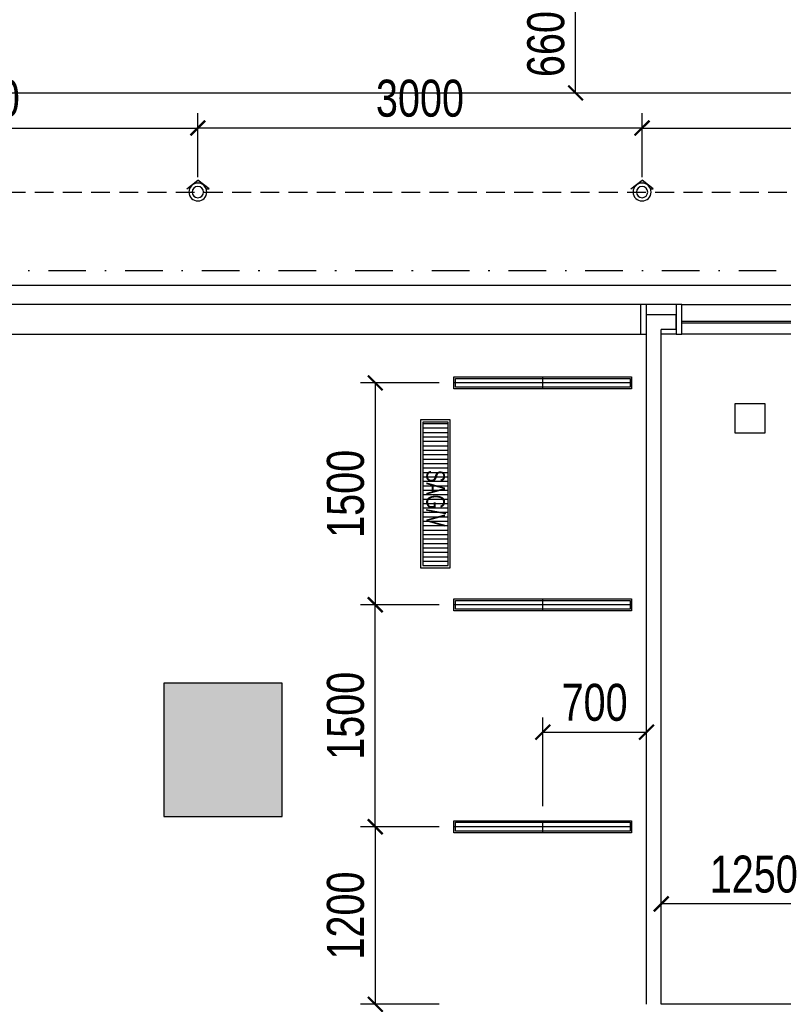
# Model space of a CAD drawing. Header units: millimetres. Extents: x -539149 to -534375, y 505028 to 505469.
# Tile 75 of 135: x -535949 to -535898, y 505230 to 505297. Entities that reach past the tile are written whole.
import ezdxf

# ---------------------------------------------------------------- set-up
doc = ezdxf.new("R2010")
doc.units = ezdxf.units.MM
doc.header["$LTSCALE"] = 10
doc.linetypes.add('DASHDOTX2', pattern=[50.8, 25.4, -12.7, 0, -12.7])
doc.linetypes.add('DASHED', pattern=[19.049999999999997, 12.7, -6.35])
doc.layers.get('Defpoints').update_dxf_attribs({"color": 8})
for name, color, linetype in [('A-建筑-原墙体', 2, 'Continuous'), ('A-建筑-新增墙体', 3, 'Continuous'), ('A-建筑-柱子、剪力墙', 251, 'Continuous'), ('B-平面-到顶家具H', 30, 'Continuous'), ('B-平面-完成面造型线', 6, 'Continuous'), ('C-顶棚-灯具', 4, 'Continuous'), ('C-顶棚-灯具尺寸', 4, 'Continuous'), ('C-顶棚-细线', 31, 'Continuous'), ('C-顶棚-造型线', 30, 'Continuous')]:
    doc.layers.add(name, color=color, linetype=linetype)
doc.styles.add('CCD_DIM', font='txt', dxfattribs={"width": 0.8})
doc.styles.add('STSL', font='txt', dxfattribs={"width": 0.8})
doc.dimstyles.new('1-1', dxfattribs={"dimscale": 0, "dimtxt": 2.5, "dimasz": 1, "dimexe": 1, "dimexo": 1, "dimgap": 0.75, "dimtad": 1, "dimdec": 0, "dimrnd": 0.004999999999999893, "dimzin": 0, "dimdsep": 46, "dimtxsty": 'CCD_DIM', "dimblk": 'ARCHTICK', "dimcen": 0.13, "dimclrd": 44, "dimclre": 44, "dimclrt": 50, "dimadec": 0, "dimazin": 0, "dimtfac": 1, "dimtdec": 0, "dimtix": 1, "dimtmove": 2, "dimatfit": 3, "dimldrblk": 'HBA_Leader_Dot', "dimfxl": 5, "dimfxlon": 1, "dimtvp": 1, "dimtolj": 1, "dimtzin": 0, "dimarcsym": 0})

# ---------------------------------------------------------------- blocks, each defined once
blk = doc.blocks.new('_FZH')
at = {"layer": 'A-建筑-原墙体'}
blk.add_lwpolyline([(-0.5, -0.5), (0.5, -0.5), (0.5, 0.5), (-0.5, 0.5)], close=True, dxfattribs=at)
at = {"layer": 'A-建筑-柱子、剪力墙'}
blk.add_solid([(-0.5, -0.5), (0.5, -0.5), (-0.5, 0.5), (0.5, 0.5)], dxfattribs=at)
blk = doc.blocks.new('A$C323A0BBE')
at = {"layer": 'C-顶棚-灯具', "color": 8}
for p, q in [((0, 600), (0, -600)), ((-40, 0), (40, 0))]:
    blk.add_line(p, q, dxfattribs=at)
at = {"layer": 'C-顶棚-灯具'}
blk.add_lwpolyline([(-40, -600), (40, -600), (40, 600), (-40, 600)], close=True, dxfattribs=at)
at = {"layer": 'C-顶棚-灯具', "color": 8}
blk.add_lwpolyline([(-30, -590), (30, -590), (30, 590), (-30, 590)], close=True, dxfattribs=at)
blk = doc.blocks.new('*E415')
at = {"layer": 'B-平面-到顶家具H'}
for p, q in [((1460.000000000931, 130.0000000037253), (3459.999999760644, 130.0000000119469)), ((3459.999999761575, -69.99999999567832), (1460, -69.9999999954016))]:
    blk.add_line(p, q, dxfattribs=at)
at = {"layer": 'B-平面-完成面造型线'}
for p, q in [((1420, 60.0000000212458), (1020, 60.00000001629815)), ((1420, 2.171145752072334e-08), (1020, 1.676380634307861e-08))]:
    blk.add_line(p, q, dxfattribs=at)
at = {"layer": 'B-平面-完成面造型线', "color": 4}
for p, q in [((1460.000000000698, 56.00000000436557), (3459.999999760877, 56.00000000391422)), ((1460.000000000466, 44.00000000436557), (3459.999999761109, 44.00000000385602))]:
    blk.add_line(p, q, dxfattribs=at)
at = {"layer": 'B-平面-完成面造型线'}
for points in [[(2.328306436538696e-10, 130.0000000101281), (40.00000000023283, 130.0000000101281), (39.99999999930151, -69.99999998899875), (-6.984919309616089e-10, -69.99999998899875)], [(1420.000000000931, 130.0000000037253), (1460.000000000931, 130.0000000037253), (1460, -69.9999999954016), (1420, -69.9999999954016)], [(3499.999999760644, 130.0000000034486), (3459.999999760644, 130.0000000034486), (3459.999999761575, -69.99999999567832), (3499.999999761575, -69.99999999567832)]]:
    blk.add_lwpolyline(points, close=True, dxfattribs=at)
for points in [[(79.99999999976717, 15.00000000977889), (80.00000000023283, 1.926673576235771e-08), (40.00000000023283, 1.926673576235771e-08), (40, 60.00000001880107), (59.99999999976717, 60.00000001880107), (59.99999999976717, 50.00000002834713), (69.99999999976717, 50.00000002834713), (69.99999999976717, 15.00000000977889), (79.99999999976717, 15.00000000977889)], [(979.9999999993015, 15.00000000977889), (979.9999999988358, 1.926673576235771e-08), (1019.999999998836, 1.926673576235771e-08), (1019.999999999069, 60.00000001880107), (999.9999999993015, 60.00000001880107), (999.9999999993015, 50.00000002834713), (989.9999999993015, 50.00000002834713), (989.9999999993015, 15.00000000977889), (979.9999999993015, 15.00000000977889)]]:
    blk.add_lwpolyline(points, dxfattribs=at)
at = {"layer": 'C-顶棚-细线'}
for p, q in [((999.9999999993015, 60.00000001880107), (59.99999999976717, 60.00000001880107)), ((979.9999999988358, 1.926673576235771e-08), (80.00000000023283, 1.926673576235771e-08))]:
    blk.add_line(p, q, dxfattribs=at)
at = {"layer": 'C-顶棚-造型线'}
for p, q in [((1420, 130.0000000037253), (39.99999999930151, 130.0000000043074)), ((1420, -69.9999999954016), (39.99999999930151, -69.99999999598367))]:
    blk.add_line(p, q, dxfattribs=at)
blk = doc.blocks.new('射灯(可调角度）')
h = blk.add_hatch(color=9)
edge = h.paths.add_edge_path()
edge.add_line((17.3170366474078, 44.08618582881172), (17.3170366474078, 58.95647106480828))
edge.add_line((17.3170366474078, 58.95647106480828), (63.32821098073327, -2.182787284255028e-11))
edge.add_line((63.32821098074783, -2.182787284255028e-11), (17.31703664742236, -58.95647106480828))
edge.add_line((17.3170366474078, -58.95647106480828), (17.3170366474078, -44.08618582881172))
edge.add_ellipse((0, -3.637978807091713e-12), major_axis=(-33.4923240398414, 33.4923240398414), ratio=0.9999999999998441, start_angle=156.4448806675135, end_angle=225.0000000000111)
edge.add_ellipse((0, 3.637978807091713e-12), major_axis=(33.4923240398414, 33.4923240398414), ratio=0.9999999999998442, start_angle=314.9999999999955, end_angle=383.5551193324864)
for p, q in [((17.3170366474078, 44.08618582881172), (17.3170366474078, 58.95647106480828)), ((17.3170366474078, 58.95647106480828), (63.32821098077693, -2.182787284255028e-11)), ((17.3170366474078, -58.95647106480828), (63.32821098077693, 0))]:
    blk.add_line(p, q)
blk.add_circle((0, 0), 47.36529889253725)
at = {"color": 8}
blk.add_circle((0, 0), 30.00000000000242, dxfattribs=at)
blk = doc.blocks.new('_ArchTick')
at = {"color": 0, "linetype": 'ByBlock', "const_width": 0.15}
blk.add_lwpolyline([(-0.5, -0.5), (0.5, 0.5)], dxfattribs=at)
blk = doc.blocks.new('*D266')
at = {"layer": 'C-顶棚-灯具尺寸', "color": 44, "lineweight": -2, "ltscale": 0.01, "transparency": 16777216}
for p, q in [((-535967.3682111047, 505286.398650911), (-535967.3682111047, 505290.7245354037)), ((-535937.3682111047, 505286.398650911), (-535937.3682111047, 505290.7245354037)), ((-535967.3682111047, 505289.7245354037), (-535937.3682111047, 505289.7245354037))]:
    blk.add_line(p, q, dxfattribs=at)
at = {"layer": 'Defpoints', "color": 0, "ltscale": 0.01, "transparency": 16777216}
for p in [(-535937.3682111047, 505289.7245354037), (-535967.3682111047, 505285.398650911), (-535937.3682111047, 505285.398650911)]:
    blk.add_point(p, dxfattribs=at)
at = {"layer": 'C-顶棚-灯具尺寸', "color": 44, "lineweight": -2, "ltscale": 0.01, "transparency": 16777216, "rotation": 180}
blk.add_blockref('_ArchTick', (-535967.3682111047, 505289.7245354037), dxfattribs=at)
at = {"layer": 'C-顶棚-灯具尺寸', "color": 44, "lineweight": -2, "ltscale": 0.01, "transparency": 16777216}
blk.add_blockref('_ArchTick', (-535937.3682111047, 505289.7245354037), dxfattribs=at)
at = {"layer": 'C-顶棚-灯具尺寸', "color": 50, "ltscale": 0.01, "transparency": 16777216, "insert": (-535952.3682111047, 505291.7245354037), "char_height": 2.499999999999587, "attachment_point": 5, "style": 'CCD_DIM'}
blk.add_mtext('\\A1;3000', dxfattribs=at)
blk = doc.blocks.new('HBA_Leader_Dot')
at = {"color": 0, "linetype": 'ByBlock'}
blk.add_line((-5, 0), (-10, 0), dxfattribs=at)
at = {"color": 0, "linetype": 'ByBlock', "const_width": 5}
blk.add_lwpolyline([(-2.5, 0, 1), (2.5, 0, 1)], format="xyb", close=True, dxfattribs=at)
blk = doc.blocks.new('*D267')
at = {"layer": 'C-顶棚-灯具尺寸', "color": 44, "lineweight": -2, "ltscale": 0.01, "transparency": 16777216}
for p, q in [((-535937.3682111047, 505286.398650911), (-535937.3682111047, 505290.7245354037)), ((-535907.3682111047, 505286.398650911), (-535907.3682111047, 505290.7245354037)), ((-535907.3682111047, 505289.7245354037), (-535937.3682111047, 505289.7245354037))]:
    blk.add_line(p, q, dxfattribs=at)
at = {"layer": 'Defpoints', "color": 0, "ltscale": 0.01, "transparency": 16777216}
for p in [(-535937.3682111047, 505289.7245354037), (-535937.3682111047, 505285.398650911), (-535907.3682111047, 505285.398650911)]:
    blk.add_point(p, dxfattribs=at)
at = {"layer": 'C-顶棚-灯具尺寸', "color": 44, "lineweight": -2, "ltscale": 0.01, "transparency": 16777216, "rotation": 180}
blk.add_blockref('_ArchTick', (-535937.3682111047, 505289.7245354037), dxfattribs=at)
at = {"layer": 'C-顶棚-灯具尺寸', "color": 44, "lineweight": -2, "ltscale": 0.01, "transparency": 16777216}
blk.add_blockref('_ArchTick', (-535907.3682111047, 505289.7245354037), dxfattribs=at)
at = {"layer": 'C-顶棚-灯具尺寸', "color": 50, "ltscale": 0.01, "transparency": 16777216, "insert": (-535922.3682111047, 505291.7245354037), "char_height": 2.499999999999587, "attachment_point": 5, "style": 'CCD_DIM'}
blk.add_mtext('\\A1;3000', dxfattribs=at)
blk = doc.blocks.new('*D268')
at = {"layer": 'C-顶棚-灯具尺寸', "color": 44, "lineweight": -2, "ltscale": 0.01, "transparency": 16777216}
for p, q in [((-535907.3682111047, 505286.398650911), (-535907.3682111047, 505290.7245354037)), ((-535877.3682111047, 505286.398650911), (-535877.3682111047, 505290.7245354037)), ((-535907.3682111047, 505289.7245354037), (-535877.3682111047, 505289.7245354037))]:
    blk.add_line(p, q, dxfattribs=at)
at = {"layer": 'Defpoints', "color": 0, "ltscale": 0.01, "transparency": 16777216}
for p in [(-535877.3682111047, 505289.7245354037), (-535907.3682111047, 505285.398650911), (-535877.3682111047, 505285.398650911)]:
    blk.add_point(p, dxfattribs=at)
at = {"layer": 'C-顶棚-灯具尺寸', "color": 44, "lineweight": -2, "ltscale": 0.01, "transparency": 16777216, "rotation": 180}
blk.add_blockref('_ArchTick', (-535907.3682111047, 505289.7245354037), dxfattribs=at)
at = {"layer": 'C-顶棚-灯具尺寸', "color": 44, "lineweight": -2, "ltscale": 0.01, "transparency": 16777216}
blk.add_blockref('_ArchTick', (-535877.3682111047, 505289.7245354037), dxfattribs=at)
at = {"layer": 'C-顶棚-灯具尺寸', "color": 50, "ltscale": 0.01, "transparency": 16777216, "insert": (-535892.3682111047, 505291.7245354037), "char_height": 2.499999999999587, "attachment_point": 5, "style": 'CCD_DIM'}
blk.add_mtext('\\A1;3000', dxfattribs=at)
blk = doc.blocks.new('*D279')
at = {"layer": 'C-顶棚-灯具尺寸', "color": 44, "lineweight": -2, "ltscale": 0.01, "transparency": 16777216}
for p, q in [((-535916.8568952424, 505298.698650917), (-535910.8568952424, 505298.698650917)), ((-535911.8568952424, 505292.0986509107), (-535911.8568952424, 505298.698650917)), ((-535916.8568952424, 505292.0986509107), (-535910.8568952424, 505292.0986509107))]:
    blk.add_line(p, q, dxfattribs=at)
at = {"layer": 'Defpoints', "color": 0, "ltscale": 0.01, "transparency": 16777216}
for p in [(-535918.1732111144, 505298.698650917), (-535911.8568952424, 505298.698650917), (-535918.1732111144, 505292.0986509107)]:
    blk.add_point(p, dxfattribs=at)
at = {"layer": 'C-顶棚-灯具尺寸', "color": 44, "lineweight": -2, "ltscale": 0.01, "transparency": 16777216}
for p, rotation in [((-535911.8568952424, 505298.698650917), 90), ((-535911.8568952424, 505292.0986509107), 270)]:
    blk.add_blockref('_ArchTick', p, dxfattribs=dict(at, rotation=rotation))
at = {"layer": 'C-顶棚-灯具尺寸', "color": 50, "ltscale": 0.01, "transparency": 16777216, "insert": (-535913.8568952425, 505295.3986509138), "char_height": 2.499999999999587, "attachment_point": 5, "rotation": 90, "style": 'CCD_DIM'}
blk.add_mtext('\\A1;660', dxfattribs=at)
blk = doc.blocks.new('*D293')
at = {"layer": 'C-顶棚-灯具尺寸', "color": 44, "lineweight": -2, "ltscale": 0.01, "transparency": 16777216}
for p, q in [((-535906.073211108, 505234.4988398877), (-535906.073211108, 505238.2828519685)), ((-535893.573211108, 505234.4988398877), (-535893.573211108, 505238.2828519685)), ((-535893.573211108, 505237.2828519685), (-535906.073211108, 505237.2828519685))]:
    blk.add_line(p, q, dxfattribs=at)
at = {"layer": 'Defpoints', "color": 0, "ltscale": 0.01, "transparency": 16777216}
for p in [(-535906.073211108, 505237.2828519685), (-535906.073211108, 505233.4988398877), (-535893.573211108, 505233.4988398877)]:
    blk.add_point(p, dxfattribs=at)
at = {"layer": 'C-顶棚-灯具尺寸', "color": 44, "lineweight": -2, "ltscale": 0.01, "transparency": 16777216, "rotation": 180}
blk.add_blockref('_ArchTick', (-535906.073211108, 505237.2828519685), dxfattribs=at)
at = {"layer": 'C-顶棚-灯具尺寸', "color": 44, "lineweight": -2, "ltscale": 0.01, "transparency": 16777216}
blk.add_blockref('_ArchTick', (-535893.573211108, 505237.2828519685), dxfattribs=at)
at = {"layer": 'C-顶棚-灯具尺寸', "color": 50, "ltscale": 0.01, "transparency": 16777216, "insert": (-535899.823211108, 505239.2828519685), "char_height": 2.499999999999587, "attachment_point": 5, "style": 'CCD_DIM'}
blk.add_mtext('\\A1;1250', dxfattribs=at)
blk = doc.blocks.new('*D337')
at = {"layer": 'C-顶棚-灯具尺寸', "color": 44, "lineweight": -2, "ltscale": 0.01, "transparency": 16777216}
for p, q in [((-535921.0732290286, 505257.4986101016), (-535926.3858300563, 505257.4986101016)), ((-535925.3858300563, 505242.4986101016), (-535925.3858300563, 505257.4986101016)), ((-535921.0732290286, 505242.4986101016), (-535926.3858300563, 505242.4986101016))]:
    blk.add_line(p, q, dxfattribs=at)
at = {"layer": 'Defpoints', "color": 0, "ltscale": 0.01, "transparency": 16777216}
for p in [(-535925.3858300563, 505257.4986101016), (-535920.0732290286, 505257.4986101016), (-535920.0732290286, 505242.4986101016)]:
    blk.add_point(p, dxfattribs=at)
at = {"layer": 'C-顶棚-灯具尺寸', "color": 44, "lineweight": -2, "ltscale": 0.01, "transparency": 16777216}
for p, rotation in [((-535925.3858300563, 505257.4986101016), 90), ((-535925.3858300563, 505242.4986101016), 270)]:
    blk.add_blockref('_ArchTick', p, dxfattribs=dict(at, rotation=rotation))
at = {"layer": 'C-顶棚-灯具尺寸', "color": 50, "ltscale": 0.01, "transparency": 16777216, "insert": (-535927.3858300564, 505249.9986101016), "char_height": 2.499999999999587, "attachment_point": 5, "rotation": 90, "style": 'CCD_DIM'}
blk.add_mtext('\\A1;1500', dxfattribs=at)
blk = doc.blocks.new('*D338')
at = {"layer": 'C-顶棚-灯具尺寸', "color": 44, "lineweight": -2, "ltscale": 0.01, "transparency": 16777216}
for p, q in [((-535921.0732290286, 505272.4986101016), (-535926.3858300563, 505272.4986101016)), ((-535925.3858300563, 505272.4986101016), (-535925.3858300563, 505257.4986101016)), ((-535921.0732290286, 505257.4986101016), (-535926.3858300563, 505257.4986101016))]:
    blk.add_line(p, q, dxfattribs=at)
at = {"layer": 'Defpoints', "color": 0, "ltscale": 0.01, "transparency": 16777216}
for p in [(-535920.0732290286, 505272.4986101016), (-535925.3858300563, 505257.4986101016), (-535920.0732290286, 505257.4986101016)]:
    blk.add_point(p, dxfattribs=at)
at = {"layer": 'C-顶棚-灯具尺寸', "color": 44, "lineweight": -2, "ltscale": 0.01, "transparency": 16777216}
for p, rotation in [((-535925.3858300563, 505272.4986101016), 90), ((-535925.3858300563, 505257.4986101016), 270)]:
    blk.add_blockref('_ArchTick', p, dxfattribs=dict(at, rotation=rotation))
at = {"layer": 'C-顶棚-灯具尺寸', "color": 50, "ltscale": 0.01, "transparency": 16777216, "insert": (-535927.3858300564, 505264.9986101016), "char_height": 2.499999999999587, "attachment_point": 5, "rotation": 90, "style": 'CCD_DIM'}
blk.add_mtext('\\A1;1500', dxfattribs=at)
blk = doc.blocks.new('*D339')
at = {"layer": 'C-顶棚-灯具尺寸', "color": 44, "lineweight": -2, "ltscale": 0.01, "transparency": 16777216}
for p, q in [((-535921.0732290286, 505242.4986101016), (-535926.3858300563, 505242.4986101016)), ((-535925.3858300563, 505242.4986101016), (-535925.3858300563, 505230.4986413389)), ((-535921.0732290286, 505230.4986413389), (-535926.3858300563, 505230.4986413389))]:
    blk.add_line(p, q, dxfattribs=at)
at = {"layer": 'Defpoints', "color": 0, "ltscale": 0.01, "transparency": 16777216}
for p in [(-535920.0732290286, 505242.4986101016), (-535925.3858300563, 505230.4986413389), (-535920.0732290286, 505230.4986413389)]:
    blk.add_point(p, dxfattribs=at)
at = {"layer": 'C-顶棚-灯具尺寸', "color": 44, "lineweight": -2, "ltscale": 0.01, "transparency": 16777216}
for p, rotation in [((-535925.3858300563, 505242.4986101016), 90), ((-535925.3858300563, 505230.4986413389), 270)]:
    blk.add_blockref('_ArchTick', p, dxfattribs=dict(at, rotation=rotation))
at = {"layer": 'C-顶棚-灯具尺寸', "color": 50, "ltscale": 0.01, "transparency": 16777216, "insert": (-535927.3858300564, 505236.4986257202), "char_height": 2.499999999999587, "attachment_point": 5, "rotation": 90, "style": 'CCD_DIM'}
blk.add_mtext('\\A1;1200', dxfattribs=at)
blk = doc.blocks.new('*U197')
at = {"layer": 'C-顶棚-灯具'}
h = blk.add_hatch(dxfattribs=at)
h.set_pattern_fill('_USER', color=8, scale=30, angle=90, style=0, pattern_type=0)
h.set_pattern_definition([(90, (15, 15), (-30, 1.83697019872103e-15), [])])
h.paths.add_polyline_path([(15, 185), (15, 15), (985, 15), (985, 185)])
at = {"layer": 'C-顶棚-灯具', "linetype": 'ByBlock'}
blk.add_lwpolyline([(0, 200), (0, 0), (1000, 0), (1000, 200)], close=True, dxfattribs=at)
at = {"layer": 'C-顶棚-灯具', "color": 8}
blk.add_lwpolyline([(15, 185), (15, 15), (985, 15), (985, 185)], close=True, dxfattribs=at)
at = {"layer": 'C-顶棚-灯具', "style": 'STSL', "width": 0.75}
blk.add_text('SAG/V', height=125, dxfattribs=at).set_placement((338.5104801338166, 38.65215169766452))
blk = doc.blocks.new('A$C10761136')
for points in [[(-7.761021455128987e-11, 100.8982425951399, 0, 0, 0), (0, 141.7754482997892, 33.33333333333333, 0, 0), (0, 200.8982425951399, 0, 0, 0)], [(-100.0000000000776, 0, 0, 0, 0), (-140.8772057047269, 0, 33.33333333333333, 0, 0), (-200.0000000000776, 0, 0, 0, 0)], [(99.99999999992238, 0.2994141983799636, 0, 0, 0), (140.8772057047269, 0.2994141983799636, 33.33333333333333, 0, 0), (200.0000000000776, 0.2994141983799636, 0, 0, 0)], [(-7.761021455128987e-11, -100.29941419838, 0, 0, 0), (0, -141.1766199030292, 33.33333333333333, 0, 0), (0, -200.29941419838, 0, 0, 0)]]:
    blk.add_lwpolyline(points, format="xyseb")
blk.add_lwpolyline([(-100.0000000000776, 100.29941419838), (100.0000000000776, 100.29941419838), (100.0000000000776, -100.29941419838), (-100.0000000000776, -100.29941419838)], close=True)

msp = doc.modelspace()

# ---------------------------------------------------------------- linework, layer by layer
at = {"layer": 'A-建筑-新增墙体', "ltscale": 0.01}
for p, q in [((-535907.073211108, 505230.4987834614, 0.06894340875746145), (-535907.073211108, 505277.0986509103, 0.06894340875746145)), ((-535905.073211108, 505277.0986509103, 0.06894340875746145), (-535907.073211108, 505277.0986509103, 0.06894340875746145)), ((-535905.073211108, 505276.0986509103, 0.06894340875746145), (-535905.073211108, 505277.0986509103, 0.06894340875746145)), ((-535906.073211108, 505230.4987863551, 0.06894340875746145), (-535906.073211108, 505276.0986509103, 0.06894340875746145)), ((-535905.073211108, 505276.0986509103, 0.06894340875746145), (-535906.073211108, 505276.0986509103, 0.06894340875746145)), ((-535869.073211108, 505230.4988934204, 0.06894340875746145), (-535906.073211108, 505230.4987863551, 0.06894340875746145))]:
    msp.add_line(p, q, dxfattribs=at)
at = {"layer": 'B-平面-完成面造型线', "ltscale": 0.01, "elevation": 0.06894340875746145}
msp.add_lwpolyline([(-535907.473211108, 505275.7986509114), (-535907.073211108, 505275.7986509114), (-535907.073211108, 505277.7986509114), (-535907.473211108, 505277.7986509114)], close=True, dxfattribs=at)
at = {"layer": 'C-顶棚-灯具尺寸', "color": 251, "linetype": 'DASHED', "ltscale": 0.01}
msp.add_line((-536020.7732111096, 505285.398650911, 0.06894340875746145), (-535869.0352048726, 505285.398650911, 0.06894340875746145), dxfattribs=at)
at = {"layer": 'C-顶棚-细线', "ltscale": 0.01}
for p, q in [((-535905.073211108, 505277.7986509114, 0.06894340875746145), (-535907.073211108, 505277.7986509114, 0.06894340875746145)), ((-535905.073211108, 505275.7986509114, 0.06894340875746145), (-535906.073211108, 505275.7986509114, 0.06894340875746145))]:
    msp.add_line(p, q, dxfattribs=at)
at = {"layer": 'C-顶棚-造型线', "ltscale": 0.01}
for p, q in [((-535990.0732111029, 505292.0986509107, 0.06894340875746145), (-535805.773211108, 505292.0986509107, 0.06894340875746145)), ((-535907.473211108, 505277.7986509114, 0.06894340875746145), (-535990.7232053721, 505277.798650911, 0.06894340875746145)), ((-535990.723205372, 505275.7986509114, 0.06894340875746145), (-535907.473211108, 505275.7986509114, 0.06894340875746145))]:
    msp.add_line(p, q, dxfattribs=at)
at = {"layer": 'C-顶棚-造型线', "color": 51, "linetype": 'DASHDOTX2', "ltscale": 0.01, "elevation": 0.06894340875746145}
msp.add_lwpolyline([(-536009.6232111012, 505280.0986509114), (-535865.073211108, 505280.0986509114), (-535865.073211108, 505185.6987275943), (-536009.6232111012, 505185.6987275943)], close=True, dxfattribs=at)
at = {"layer": 'C-顶棚-造型线', "ltscale": 0.01, "elevation": 0.06894340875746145}
msp.add_lwpolyline([(-536008.6232111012, 505279.0986509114), (-535866.073211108, 505279.0986509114), (-535866.073211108, 505186.6987275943), (-536008.6232111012, 505186.6987275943)], close=True, dxfattribs=at)

# ---------------------------------------------------------------- block references
at = {"ltscale": 0.01, "xscale": 0.01, "yscale": 0.01, "zscale": 0.01, "rotation": 180}
msp.add_blockref('*E415', (-535870.0732111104, 505277.0986509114, 0.06894340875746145), dxfattribs=at)
at = {"layer": 'A-建筑-原墙体', "ltscale": 0.01, "xscale": 7.99999999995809, "yscale": 9, "zscale": 9}
msp.add_blockref('_FZH', (-535935.6731958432, 505247.6987275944, 0.06894340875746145), dxfattribs=at)
at = {"layer": 'C-顶棚-灯具', "linetype": 'ByBlock', "ltscale": 0.01, "xscale": -0.0128000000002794, "yscale": 0.0128000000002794, "zscale": 0.0128, "rotation": 270}
for p in [(-535937.3682111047, 505285.398650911, 0.06894340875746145), (-535907.3682111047, 505285.398650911, 0.06894340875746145)]:
    msp.add_blockref('射灯(可调角度）', p, dxfattribs=at)
at = {"layer": 'C-顶棚-灯具', "ltscale": 0.01, "yscale": 0.01, "zscale": 0.01, "rotation": 270}
for name, p, xscale in [('A$C323A0BBE', (-535914.0732290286, 505272.4986101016, 0.06894340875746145), -0.01), ('*U197', (-535922.3232111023, 505269.9986101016, 0.06894340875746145), 0.01), ('A$C323A0BBE', (-535914.0732290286, 505257.4986101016, 0.06894340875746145), -0.01), ('A$C323A0BBE', (-535914.0732290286, 505242.4986101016, 0.06894340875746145), -0.01)]:
    msp.add_blockref(name, p, dxfattribs=dict(at, xscale=xscale))
at = {"layer": 'C-顶棚-灯具', "ltscale": 0.01, "xscale": 0.01, "yscale": 0.01, "zscale": 0.01}
msp.add_blockref('A$C10761136', (-535900.073211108, 505270.0956567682, 0.06894340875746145), dxfattribs=at)

# ---------------------------------------------------------------- dimensions: what is measured, and where the dimension line sits
at = {"layer": 'C-顶棚-灯具尺寸', "ltscale": 0.01}
for base, p1, p2, angle, picture, middle in [((-535911.8568952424, 505298.698650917, 0.06894340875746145), (-535918.1732111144, 505292.0986509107, 0.06894340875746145), (-535918.1732111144, 505298.698650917, 0.06894340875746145), 270, '*D279', (-535913.8568952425, 505295.3986509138, 0.06894340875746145)), ((-535937.3682111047, 505289.7245354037, 0.06894340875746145), (-535907.3682111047, 505285.398650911, 0.06894340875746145), (-535937.3682111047, 505285.398650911, 0.06894340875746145), 180, '*D267', (-535922.3682111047, 505291.7245354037, 0.06894340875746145)), ((-535925.3858300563, 505257.4986101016, 0.06894340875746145), (-535920.0732290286, 505272.4986101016, 0.06894340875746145), (-535920.0732290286, 505257.4986101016, 0.06894340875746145), 270, '*D338', (-535927.3858300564, 505264.9986101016, 0.06894340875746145)), ((-535925.3858300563, 505257.4986101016, 0.06894340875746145), (-535920.0732290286, 505242.4986101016, 0.06894340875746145), (-535920.0732290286, 505257.4986101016, 0.06894340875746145), 90, '*D337', (-535927.3858300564, 505249.9986101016, 0.06894340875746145)), ((-535925.3858300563, 505230.4986413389, 0.06894340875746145), (-535920.0732290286, 505242.4986101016, 0.06894340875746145), (-535920.0732290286, 505230.4986413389, 0.06894340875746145), 270, '*D339', (-535927.3858300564, 505236.4986257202, 0.06894340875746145)), ((-535906.073211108, 505237.2828519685, 0.06894340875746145), (-535893.573211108, 505233.4988398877, 0.06894340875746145), (-535906.073211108, 505233.4988398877, 0.06894340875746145), 180, '*D293', (-535899.823211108, 505239.2828519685, 0.06894340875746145))]:
    dim = msp.add_linear_dim(base=base, p1=p1, p2=p2, angle=angle, dimstyle='1-1', override={"dimscale": 0.9999999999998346, "dimlfac": 100}, dxfattribs=at)
    dim.commit()
    dim.dimension.update_dxf_attribs({"geometry": picture, "text_midpoint": middle})
for base, p1, p2, picture, middle in [((-535937.3682111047, 505289.7245354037, 0.06894340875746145), (-535967.3682111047, 505285.398650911, 0.06894340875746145), (-535937.3682111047, 505285.398650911, 0.06894340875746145), '*D266', (-535952.3682111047, 505291.7245354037, 0.06894340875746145)), ((-535877.3682111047, 505289.7245354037, 0.06894340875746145), (-535907.3682111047, 505285.398650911, 0.06894340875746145), (-535877.3682111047, 505285.398650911, 0.06894340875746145), '*D268', (-535892.3682111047, 505291.7245354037, 0.06894340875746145))]:
    dim = msp.add_linear_dim(base=base, p1=p1, p2=p2, dimstyle='1-1', override={"dimscale": 0.9999999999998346, "dimlfac": 100}, dxfattribs=at)
    dim.commit()
    dim.dimension.update_dxf_attribs({"geometry": picture, "text_midpoint": middle})
msp.add_linear_dim(base=(-535907.073211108, 505248.8925115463, 0.06894340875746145), p1=(-535914.0732290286, 505242.4986101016, 0.06894340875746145), p2=(-535907.073211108, 505242.4986101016, 0.06894340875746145), dimstyle='1-1', override={"dimscale": 0.9999999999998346, "dimlfac": 100}, dxfattribs=at).render()

doc.saveas('drawing.dxf')
